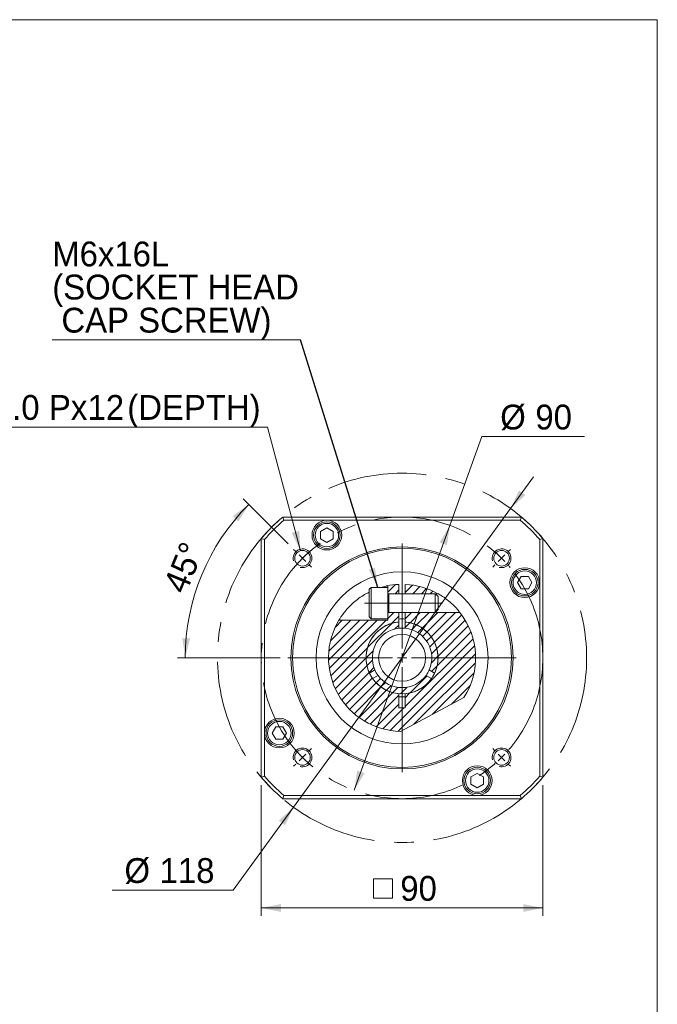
# Model space of a CAD drawing. Header units: millimetres. Extents: x 25 to 718, y 25 to 500.
# Tile 4 of 4: x 514 to 718, y 185 to 500. Entities that reach past the tile are written whole.
import ezdxf

# ---------------------------------------------------------------- set-up
doc = ezdxf.new("R2010")
doc.units = ezdxf.units.MM
doc.header["$LTSCALE"] = 2.5
doc.linetypes.add('CENTERX2', pattern=[20.32, 12.7, -2.54, 2.54, -2.54])
doc.styles.add('SLDTEXTSTYLE0', font='ARIAL.TTF', dxfattribs={"width": 0.948})
doc.styles.get("Standard").update_dxf_attribs({"font": 'ARIAL.TTF'})
doc.dimstyles.new('SLDDIMSTYLE10', dxfattribs={"dimtxt": 7.704956, "dimasz": 6.25, "dimexe": 0, "dimexo": 0.0625, "dimgap": 1.926239, "dimtad": 0, "dimtih": 1, "dimtoh": 1, "dimdec": 4, "dimrnd": 1e-09, "dimzin": 12, "dimdsep": 46, "dimtxsty": 'SLDTEXTSTYLE0', "dimsah": 1, "dimcen": 0.09, "dimadec": 0, "dimazin": 0, "dimtfac": 1, "dimtdec": 4, "dimtmove": 0, "dimatfit": 3, "dimfxl": 0, "dimtolj": 1, "dimtzin": 12, "dimarcsym": 0})
doc.dimstyles.new('SLDDIMSTYLE11', dxfattribs={"dimtxt": 7.704956, "dimasz": 6.25, "dimexe": 0, "dimexo": 0.0625, "dimgap": 1.926239, "dimtad": 0, "dimtih": 1, "dimtoh": 1, "dimdec": 0, "dimrnd": 1e-09, "dimzin": 12, "dimdsep": 46, "dimtxsty": 'SLDTEXTSTYLE0', "dimsah": 1, "dimcen": 0.09, "dimadec": 0, "dimazin": 0, "dimtfac": 1, "dimtdec": 4, "dimtofl": 0, "dimtmove": 0, "dimatfit": 3, "dimfxl": 0, "dimtolj": 1, "dimtzin": 12, "dimarcsym": 0})
doc.dimstyles.new('SLDDIMSTYLE2', dxfattribs={"dimtxt": 7.704956, "dimasz": 6.25, "dimexe": 0, "dimexo": 0.0625, "dimgap": 1.926239, "dimtad": 1, "dimdec": 4, "dimrnd": 1e-09, "dimzin": 12, "dimdsep": 46, "dimtxsty": 'SLDTEXTSTYLE0', "dimsah": 1, "dimcen": 0.09, "dimadec": 0, "dimazin": 0, "dimtfac": 1, "dimtdec": 4, "dimtofl": 0, "dimtmove": 0, "dimatfit": 3, "dimfxl": 0, "dimtolj": 1, "dimtzin": 12, "dimarcsym": 0})
doc.dimstyles.new('SLDDIMSTYLE6', dxfattribs={"dimtxt": 0, "dimasz": 6.25, "dimexe": 0, "dimexo": 0.0625, "dimgap": 0, "dimtad": 0, "dimtih": 1, "dimtoh": 1, "dimdec": 0, "dimrnd": 1e-09, "dimzin": 0, "dimdsep": 46, "dimtxsty": 'Standard', "dimsah": 1, "dimcen": 0.09, "dimadec": 0, "dimazin": 0, "dimtfac": 6.25, "dimtdec": 0, "dimtofl": 0, "dimtmove": 0, "dimatfit": 3, "dimfxl": 0, "dimtolj": 1, "dimtzin": 0, "dimarcsym": 0})
doc.dimstyles.new('SLDDIMSTYLE8', dxfattribs={"dimtxt": 7.704956, "dimasz": 6.25, "dimexe": 0, "dimexo": 0.0625, "dimgap": 1.926239, "dimtad": 1, "dimdec": 4, "dimlfac": 2.5, "dimzin": 12, "dimdsep": 46, "dimtxsty": 'SLDTEXTSTYLE0', "dimsah": 1, "dimcen": 0.09, "dimadec": 4, "dimazin": 0, "dimtfac": 1, "dimtdec": 4, "dimtofl": 0, "dimtmove": 0, "dimatfit": 3, "dimfxl": 0, "dimtolj": 1, "dimtzin": 12, "dimarcsym": 0})

# ---------------------------------------------------------------- blocks, each defined once
blk = doc.blocks.new('*D37')
at = {"color": 7, "linetype": 'Continuous', "lineweight": 0}
for p, q in [((651.19, 338.39), (661.44, 366.76)), ((661.44, 366.76), (694.25, 366.76)), ((620.61, 253.75), (651.19, 338.39))]:
    blk.add_line(p, q, dxfattribs=at)
for points in [[(651.19, 338.39), (647.89, 332.94), (650.24, 332.09)], [(620.61, 253.75), (623.91, 259.2), (621.56, 260.05)]]:
    blk.add_solid(points, dxfattribs=at)
at = {"color": 7, "linetype": 'Continuous', "lineweight": 0, "char_height": 7.937, "attachment_point": 1, "style": 'SLDTEXTSTYLE0'}
for s, insert in [('%%c', (667.28, 376.99)), ('90', (678.52, 376.99))]:
    blk.add_mtext(s, dxfattribs=dict(at, insert=insert))
blk = doc.blocks.new('*D38')
at = {"color": 7, "linetype": 'Continuous', "lineweight": 0}
for p, q in [((670.62, 343.77), (677.97, 353.88)), ((670.62, 343.77), (601.18, 248.37)), ((601.18, 248.37), (581.88, 221.84)), ((581.88, 221.84), (543.19, 221.84))]:
    blk.add_line(p, q, dxfattribs=at)
for points in [[(670.62, 343.77), (675.31, 348.09), (673.29, 349.56)], [(601.18, 248.37), (596.49, 244.05), (598.51, 242.58)]]:
    blk.add_solid(points, dxfattribs=at)
at = {"color": 7, "linetype": 'Continuous', "lineweight": 0, "char_height": 7.937, "attachment_point": 1, "style": 'SLDTEXTSTYLE0'}
for s, insert in [('%%c', (547.16, 232.07)), ('118', (558.4, 232.07))]:
    blk.add_mtext(s, dxfattribs=dict(at, insert=insert))
blk = doc.blocks.new('*D39')
at = {"color": 7, "linetype": 'Continuous', "lineweight": 0}
for p, q in [((599.48, 332.48), (585.12, 346.85)), ((596.9, 296.07), (564.09, 296.07))]:
    blk.add_line(p, q, dxfattribs=at)
blk.add_arc((635.9, 296.07), 69.31, 135, 180, dxfattribs=at)
for points in [[(586.89, 345.08), (581.75, 341.31), (583.6, 339.62)], [(566.59, 296.07), (568.12, 302.26), (565.62, 302.37)]]:
    blk.add_solid(points, dxfattribs=at)
at = {"color": 7, "linetype": 'Continuous', "lineweight": 0, "insert": (559.35, 319.12), "char_height": 7.937, "attachment_point": 1, "rotation": 67.5, "style": 'SLDTEXTSTYLE0'}
blk.add_mtext('45°', dxfattribs=at)
blk = doc.blocks.new('SW_SYMBOL_MOD_BOX')
at = {"color": 0, "linetype": 'Continuous', "lineweight": 0}
for p, q in [((500, 500), (500, 2000)), ((500, 2000), (2000, 2000)), ((2000, 2000), (2000, 500)), ((500, 500), (2000, 500))]:
    blk.add_line(p, q, dxfattribs=at)
blk = doc.blocks.new('*D40')
at = {"color": 7, "linetype": 'Continuous', "lineweight": 0}
for p, q in [((590.9, 255.41), (590.9, 213.64)), ((680.9, 255.41), (680.9, 213.64)), ((590.9, 216.14), (680.9, 216.14))]:
    blk.add_line(p, q, dxfattribs=at)
for points in [[(590.9, 216.14), (597.15, 214.89), (597.15, 217.39)], [(680.9, 216.14), (674.65, 217.39), (674.65, 214.89)]]:
    blk.add_solid(points, dxfattribs=at)
at = {"color": 7, "linetype": 'Continuous', "lineweight": 0, "xscale": 0.004092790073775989, "yscale": 0.004092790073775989, "zscale": 0.004092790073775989, "rotation": 360.0000000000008}
blk.add_blockref('SW_SYMBOL_MOD_BOX', (624.7, 217.28), dxfattribs=at)
at = {"color": 7, "linetype": 'Continuous', "lineweight": 0, "insert": (635.34, 226.37), "char_height": 7.937, "attachment_point": 1, "style": 'SLDTEXTSTYLE0'}
blk.add_mtext('90', dxfattribs=at)
blk = doc.blocks.new('*D41')
at = {"color": 7, "linetype": 'Continuous', "lineweight": 0}
for p, q in [((592.85, 369.83), (471.92, 369.83)), ((603.43, 330.3), (592.85, 369.83))]:
    blk.add_line(p, q, dxfattribs=at)
blk.add_solid([(603.43, 330.3), (603.02, 336.66), (600.61, 336.02)], dxfattribs=at)
at = {"color": 7, "linetype": 'Continuous', "lineweight": 0, "attachment_point": 1, "style": 'SLDTEXTSTYLE0'}
for s, insert, char_height in [('(DEPTH)', (548.06, 380.06), 7.937), ('4', (475.69, 380.06), 7.94), ('M6x1.0', (485.56, 380.06), 7.937), ('Px', (523.02, 380.06), 7.937), ('12', (535.37, 380.06), 7.937), ('-', (482.04, 380.06), 7.94)]:
    blk.add_mtext(s, dxfattribs=dict(at, insert=insert, char_height=char_height))
blk = doc.blocks.new('SW_NOTE_3')
at = {"color": 0, "linetype": 'Continuous', "lineweight": 0}
for p, q in [((-79.37, 0), (0, 0)), ((0, 0), (-79.37, 0)), ((-79.37, 0), (0, 0)), ((0, 0), (-79.37, 0)), ((-79.37, 0), (0, 0)), ((0, 0), (-79.37, 0))]:
    blk.add_line(p, q, dxfattribs=at)
at = {"color": 0, "linetype": 'Continuous', "lineweight": 0, "attachment_point": 1, "style": 'SLDTEXTSTYLE0'}
for s, insert, char_height in [('M6x16L', (-79.37, 31.4), 7.937), ('(SOCKET HEAD', (-79.37, 20.82), 7.9375), (' CAP SCREW)', (-79.37, 10.24), 7.9375)]:
    blk.add_mtext(s, dxfattribs=dict(at, insert=insert, char_height=char_height))
blk = doc.blocks.new('SW_CENTERMARKSYMBOL_2')
at = {"color": 0, "linetype": 'Continuous', "lineweight": 0}
for p, q in [((-2.12, 2.12), (-2.83, 2.83)), ((0, 0), (-1.06, 1.06)), ((0, 0), (1.06, -1.06)), ((63.64, 0), (62.58, -1.06)), ((63.64, 0), (64.7, 1.06)), ((65.76, 2.12), (66.47, 2.83)), ((2.12, -2.12), (2.83, -2.83)), ((61.52, -2.12), (60.81, -2.83)), ((0, -63.64), (1.06, -62.58)), ((2.12, -61.52), (2.83, -60.81)), ((61.52, -61.52), (60.81, -60.81)), ((63.64, -63.64), (62.58, -62.58)), ((-2.12, -65.76), (-2.83, -66.47)), ((0, -63.64), (-1.06, -64.7)), ((63.64, -63.64), (64.7, -64.7)), ((65.76, -65.76), (66.47, -66.47))]:
    blk.add_line(p, q, dxfattribs=at)
for start, end in [(135, 136.9099), (133.0901, 135), (129.907, 131.1803), (48.8197, 50.093), (45, 46.9099), (43.0901, 45), (138.8197, 140.093), (39.907, 41.1803), (219.907, 221.1803), (223.0901, 225), (315, 316.9099), (318.8197, 320.093), (225, 226.9099), (228.8197, 230.093), (309.907, 311.1803), (313.0901, 315)]:
    blk.add_arc((31.82, -31.82), 45, start, end, dxfattribs=at)
blk = doc.blocks.new('SW_CENTERMARKSYMBOL_3')
at = {"color": 0, "linetype": 'Continuous', "lineweight": 0}
for p, q in [((0, 3), (0, 36.5)), ((-3, 0), (-36.5, 0)), ((0, 0), (-1.5, 0)), ((0, 0), (0, 1.5)), ((0, 0), (0, -1.5)), ((0, 0), (1.5, 0)), ((3, 0), (36.5, 0)), ((0, -3), (0, -36.5))]:
    blk.add_line(p, q, dxfattribs=at)

msp = doc.modelspace()

# ---------------------------------------------------------------- hatches: boundary and pattern name
at = {"linetype": 'Continuous', "lineweight": 0}
h = msp.add_hatch(dxfattribs=at)
h.set_pattern_fill('ANSI31', scale=0.625, style=0)
edge = h.paths.add_edge_path(flags=0)
edge.add_line((631.077532, 319.068801), (631.399358, 319.068801))
edge.add_line((631.399358, 319.068801), (631.399358, 316.568801))
edge.add_line((631.399358, 316.568801), (634.899358, 316.568801))
edge.add_line((634.899358, 316.568801), (634.899358, 319.547514))
edge.add_arc((635.899358, 296.068801), 23.5, 92.43885469, 101.84027388)
h = msp.add_hatch(dxfattribs=at)
h.set_pattern_fill('ANSI31', scale=0.625, style=0)
edge = h.paths.add_edge_path(flags=0)
edge.add_arc((635.899358, 296.068801), 23.5, 60.73176167, 87.56114531)
edge.add_line((636.899358, 319.547514), (636.899358, 316.568801))
edge.add_line((636.899358, 316.568801), (647.388483, 316.568801))
h = msp.add_hatch(dxfattribs=at)
h.set_pattern_fill('ANSI31', scale=0.625, style=0)
edge = h.paths.add_edge_path(flags=0)
edge.add_line((635.379229, 272.574557), (655.66782, 283.362192))
edge.add_arc((635.899358, 296.068801), 23.5, 327.26823833, 398.09893711)
edge.add_line((654.3926, 310.568801), (636.899358, 310.568801))
edge.add_line((636.899358, 310.568801), (636.899358, 307.535278))
edge.add_arc((635.899358, 296.068801), 11.51, -85.01580309, 85.01580309, ccw=False)
edge.add_line((636.899358, 284.602323), (636.899358, 280.068801))
edge.add_line((636.899358, 280.068801), (634.899358, 280.068801))
edge.add_line((634.899358, 280.068801), (634.899358, 284.602323))
edge.add_arc((635.899358, 296.068801), 11.51, 94.98419691, 265.01580309, ccw=False)
edge.add_line((634.899358, 307.535278), (634.899358, 310.568801))
edge.add_line((634.899358, 310.568801), (631.399358, 310.568801))
edge.add_line((631.399358, 310.568801), (631.399358, 308.068801))
edge.add_line((631.399358, 308.068801), (615.69416, 308.068801))
edge.add_arc((635.899358, 296.068801), 23.5, 149.2936442, 268.73176167)
h = msp.add_hatch(dxfattribs=at)
h.set_pattern_fill('ANSI31', scale=0.625, style=0)
edge = h.paths.add_edge_path(flags=0)
edge.add_arc((635.899358, 296.068801), 9.5, 96.04232842, 203.95767158, ccw=False)
edge.add_line((634.899358, 305.516022), (634.899358, 307.52524))
edge.add_arc((635.899358, 296.068801), 11.5, 94.98854198, 205.01145802)
edge.add_line((625.47779, 291.206606), (627.217824, 292.211215))
h = msp.add_hatch(dxfattribs=at)
h.set_pattern_fill('ANSI31', scale=0.625, style=0)
edge = h.paths.add_edge_path(flags=0)
edge.add_arc((635.899358, 296.068801), 9.5, -23.95767158, 83.95767158, ccw=False)
edge.add_line((644.580892, 292.211215), (646.320925, 291.206606))
edge.add_arc((635.899358, 296.068801), 11.5, 334.98854198, 445.01145802)
edge.add_line((636.899358, 307.52524), (636.899358, 305.516022))
h = msp.add_hatch(dxfattribs=at)
h.set_pattern_fill('ANSI31', scale=0.625, style=0)
edge = h.paths.add_edge_path(flags=0)
edge.add_arc((635.899358, 296.068801), 9.5, 216.04232842, 323.95767158, ccw=False)
edge.add_line((628.217824, 290.479164), (626.47779, 289.474556))
edge.add_arc((635.899358, 296.068801), 11.5, 214.98854198, 325.01145802)
edge.add_line((645.320925, 289.474556), (643.580892, 290.479164))

# ---------------------------------------------------------------- linework, layer by layer
at = {"color": 7, "linetype": 'Continuous', "lineweight": 0}
for p, q in [((25, 500), (717.5, 500)), ((717.5, 500), (717.5, 25))]:
    msp.add_line(p, q, dxfattribs=at)
at = {"color": 7, "linetype": 'Continuous', "lineweight": 15}
for p, q in [((597.74179, 341.068802), (674.056925, 341.068802)), ((597.74179, 341.068802), (598.110471, 340.0688)), ((673.688244, 340.0688), (598.110471, 340.0688)), ((674.056925, 341.068802), (673.688244, 340.0688)), ((611.864424, 337.599648), (609.864423, 336.44495)), ((613.864424, 336.44495), (611.864424, 337.599648)), ((591.899358, 333.857687), (590.899356, 334.226368)), ((590.899356, 257.911233), (590.899356, 334.226368)), ((591.899358, 333.857687), (591.899358, 258.279914)), ((609.864423, 336.44495), (609.864423, 334.135549)), ((609.864423, 334.135549), (611.864424, 332.980847)), ((611.864424, 332.980847), (613.864424, 334.135549)), ((613.864424, 334.135549), (613.864424, 336.44495)), ((680.89936, 334.226368), (679.899358, 333.857687)), ((679.899358, 258.279914), (679.899358, 333.857687)), ((680.89936, 334.226368), (680.89936, 257.911233)), ((673.966106, 322.103735), (672.811404, 320.103735)), ((676.275507, 322.103735), (673.966106, 322.103735)), ((677.430205, 320.103735), (676.275507, 322.103735)), ((625.999358, 318.568801), (625.399358, 317.968801)), ((625.399358, 309.168801), (625.399358, 317.968801)), ((631.399358, 318.568801), (625.999358, 318.568801)), ((625.999358, 308.568801), (625.999358, 318.568801)), ((631.077533, 319.068801), (631.399358, 319.068801)), ((631.399358, 319.068801), (631.399358, 318.568801)), ((631.399358, 308.568801), (631.399358, 318.568801)), ((634.899358, 316.568801), (634.899358, 319.547513)), ((636.899358, 319.547513), (636.899358, 316.568801)), ((672.811404, 320.103735), (673.966106, 318.103734)), ((673.966106, 318.103734), (676.275507, 318.103734)), ((676.275507, 318.103734), (677.430205, 320.103735)), ((646.499358, 316.568801), (631.649358, 316.568801)), ((631.649358, 316.568801), (634.899358, 316.568801)), ((636.899358, 316.568801), (647.388483, 316.568801)), ((647.399358, 315.668801), (646.499358, 316.568801)), ((646.499358, 310.5688), (646.499358, 316.568801)), ((647.399358, 311.4688), (647.399358, 315.668801)), ((625.399358, 309.168801), (625.999358, 308.568801)), ((625.999358, 308.568801), (631.399358, 308.568801)), ((631.399358, 308.568801), (631.399358, 308.068801)), ((631.649358, 310.5688), (646.499358, 310.5688)), ((634.899358, 310.5688), (631.649358, 310.5688)), ((634.899358, 307.535278), (634.899358, 310.5688)), ((654.3926, 310.5688), (636.899358, 310.5688)), ((636.899358, 310.5688), (636.899358, 307.535278)), ((646.499358, 310.5688), (647.399358, 311.4688)), ((631.399358, 308.068801), (615.69416, 308.068801)), ((634.899358, 307.52524), (634.899358, 305.516022)), ((636.899358, 305.516022), (636.899358, 307.52524)), ((627.217824, 292.211215), (625.47779, 291.206606)), ((626.47779, 289.474556), (628.217824, 290.479164)), ((643.580892, 290.479164), (645.320925, 289.474556)), ((646.320925, 291.206606), (644.580892, 292.211215)), ((634.899358, 280.0688), (634.899358, 284.602323)), ((635.379229, 272.574557), (655.667821, 283.362192)), ((636.899358, 284.602323), (636.899358, 280.0688)), ((636.899358, 280.0688), (634.899358, 280.0688)), ((595.523209, 274.033867), (594.36851, 272.033866)), ((597.832609, 274.033867), (595.523209, 274.033867)), ((598.987311, 272.033866), (597.832609, 274.033867)), ((594.36851, 272.033866), (595.523209, 270.033866)), ((597.832609, 270.033866), (598.987311, 272.033866)), ((595.523209, 270.033866), (597.832609, 270.033866)), ((591.899358, 258.279914), (590.899356, 257.911233)), ((659.934292, 259.156754), (657.934292, 258.002052)), ((661.934292, 258.002052), (659.934292, 259.156754)), ((680.89936, 257.911233), (679.899358, 258.279914)), ((657.934292, 258.002052), (657.934292, 255.692651)), ((657.934292, 255.692651), (659.934292, 254.537953)), ((659.934292, 254.537953), (661.934292, 255.692651)), ((661.934292, 255.692651), (661.934292, 258.002052)), ((598.110471, 252.068801), (597.74179, 251.068799)), ((598.110471, 252.068801), (673.688244, 252.068801)), ((673.688244, 252.068801), (674.056925, 251.068799)), ((674.056925, 251.068799), (597.74179, 251.068799))]:
    msp.add_line(p, q, dxfattribs=at)
at = {"color": 8, "linetype": 'Continuous', "lineweight": 15}
msp.add_line((631.649358, 310.5688), (631.649358, 316.568801), dxfattribs=at)
at = {"color": 7, "linetype": 'CENTERX2', "lineweight": 0, "ltscale": 2.5}
for p, q in [((623.89698, 313.568801), (648.799358, 313.568801)), ((630.899358, 296.068801), (619.899358, 296.068801))]:
    msp.add_line(p, q, dxfattribs=at)
at = {"color": 7, "linetype": 'CENTERX2', "lineweight": 0}
for radius in [59, 45]:
    msp.add_circle((635.899358, 296.068801), radius, dxfattribs=at)
at = {"color": 7, "linetype": 'Continuous', "lineweight": 15}
for centre, radius in [((611.864424, 335.290248), 4.75), ((611.864424, 335.290248), 4.25), ((611.864424, 335.290248), 3.75), ((635.899358, 296.068801), 35.5), ((635.899358, 296.068801), 35), ((604.079553, 327.888606), 2.5), ((667.719163, 327.888606), 2.5), ((675.120805, 320.103734), 4.75), ((675.120805, 320.103734), 4.25), ((635.899358, 296.068801), 27.5), ((675.120805, 320.103734), 3.75), ((635.899358, 296.068801), 7.5), ((596.67791, 272.033867), 4.75), ((596.67791, 272.033867), 4.25), ((596.67791, 272.033867), 3.75), ((604.079553, 264.248995), 2.5), ((667.719163, 264.248995), 2.5), ((659.934292, 256.847353), 4.75), ((659.934292, 256.847353), 4.25), ((659.934292, 256.847353), 3.75)]:
    msp.add_circle(centre, radius, dxfattribs=at)
for centre, radius, start, end in [((635.899358, 296.068801), 59, 130.29614333, 139.70385667), ((635.899358, 296.068801), 58, 130.65724864, 139.34275136), ((635.899358, 296.068801), 58, 40.65724864, 49.34275136), ((635.899358, 296.068801), 59, 40.29614333, 49.70385667), ((635.899358, 296.068801), 23.5, 92.43885469, 101.84027388), ((635.899358, 296.068801), 23.5, 60.73176167, 87.56114531), ((631.649358, 316.818801), 0.25, 180, 270), ((631.649358, 310.318801), 0.25, 90, 180), ((635.899358, 296.068801), 12.45, 85.39296655, 94.60703345), ((635.899358, 296.068801), 23.5, 327.26823833, 38.09893711), ((635.899358, 296.068801), 23.5, 149.2936442, 268.73176167), ((635.899358, 296.068801), 11.51, 94.98419691, 265.01580309), ((635.899358, 296.068801), 11.5, 94.98854198, 205.01145802), ((635.899358, 296.068801), 9.5, 96.04232842, 203.95767158), ((635.899358, 296.068801), 9.5, 83.95767158, 96.04232842), ((635.899358, 296.068801), 11.51, 274.98419691, 85.01580309), ((635.899358, 296.068801), 11.5, 334.98854198, 85.01145802), ((635.899358, 296.068801), 9.5, 336.04232842, 83.95767158), ((635.899358, 296.068801), 11.5, 214.98854198, 325.01145802), ((635.899358, 296.068801), 9.5, 203.95767158, 216.04232842), ((635.899358, 296.068801), 9.5, 216.04232842, 323.95767158), ((635.899358, 296.068801), 9.5, 323.95767158, 336.04232842), ((635.899358, 296.068801), 12.45, 265.39296655, 274.60703345), ((635.899358, 296.068801), 58, 220.65724864, 229.34275136), ((635.899358, 296.068801), 58, 310.65724864, 319.34275136), ((635.899358, 296.068801), 59, 220.29614333, 229.70385667), ((635.899358, 296.068801), 59, 310.29614333, 319.70385667)]:
    msp.add_arc(centre, radius, start, end, dxfattribs=at)
at = {"color": 7, "linetype": 'Continuous', "lineweight": 0}
for centre in [(604.079553, 327.888606), (667.719163, 327.888606), (604.079553, 264.248995), (667.719163, 264.248995)]:
    msp.add_arc(centre, 3, 255, 195, dxfattribs=at)
at = {"color": 7, "linetype": 'Continuous', "lineweight": 15}
for points, knots in [([(629.124069, 318.568801), (629.409729, 318.652194), (630.018394, 318.829882), (630.681866, 318.983924), (631.031823, 319.059311), (631.063264, 319.065838), (631.077533, 319.068801)], [0, 0, 0, 0, 0.3382313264, 0.7206802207, 0.8732345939, 1, 1, 1, 1]), ([(615.69416, 308.068801), (615.695787, 308.071528), (615.704246, 308.08571), (615.862319, 308.352962), (616.347403, 309.122187), (617.141162, 310.253861), (618.153347, 311.505842), (619.273481, 312.697989), (620.549942, 313.898755), (622.098777, 315.121892), (623.778473, 316.257486), (624.899085, 316.800427), (625.399358, 317.042811)], [0, 0, 0, 0, 0.0230663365, 0.1199208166, 0.217718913, 0.321798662, 0.4393916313, 0.5315356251, 0.6238229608, 0.7577183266, 0.8918385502, 1, 1, 1, 1]), ([(647.388483, 316.568801), (647.398997, 316.562925), (647.425261, 316.548246), (647.705672, 316.38958), (648.400418, 315.977977), (649.398099, 315.323134), (650.475801, 314.513841), (651.567411, 313.606778), (652.63909, 312.58682), (653.527446, 311.619917), (654.054573, 310.994005), (654.343184, 310.632183), (654.376785, 310.589085), (654.3926, 310.5688)], [0, 0, 0, 0, 0.0344455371, 0.0860443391, 0.1666441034, 0.3120145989, 0.4131114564, 0.5141792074, 0.6657080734, 0.7761437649, 0.8626649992, 0.9353597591, 1, 1, 1, 1])]:
    msp.add_open_spline(points, degree=3, knots=knots, dxfattribs=at)

# ---------------------------------------------------------------- block references
at = {"color": 7, "linetype": 'Continuous', "lineweight": 0}
for name, p in [('SW_NOTE_3', (603.456175, 397.709793)), ('SW_CENTERMARKSYMBOL_3', (635.899358, 296.068801)), ('SW_CENTERMARKSYMBOL_2', (604.079553, 327.888606))]:
    msp.add_blockref(name, p, dxfattribs=at)

# ---------------------------------------------------------------- dimensions: what is measured, and where the dimension line sits
dim = msp.add_diameter_dim_2p(p1=(604.467443, 326.439626), p2=(603.433069, 330.303571), text='<>-M6x1.0Px12(DEPTH)\\P', dimstyle='SLDDIMSTYLE11', override={"dimpost": '<>'}, dxfattribs=at)
dim.commit()
dim.dimension.update_dxf_attribs({"geometry": '*D41', "text_midpoint": (531.447832, 375.743756), "dimtype": 163})
for p1, p2, picture, middle in [((651.19073, 338.391063), (620.607986, 253.746538), '*D37', (678.782223, 372.674591)), ((601.180285, 248.365698), (670.61843, 343.771903), '*D38', (561.595848, 227.75736))]:
    dim = msp.add_diameter_dim_2p(p1=p1, p2=p2, dimstyle='SLDDIMSTYLE10', dxfattribs=at)
    dim.commit()
    dim.dimension.update_dxf_attribs({"geometry": picture, "text_midpoint": middle, "dimtype": 163})
dim = msp.add_angular_dim_2l(base=(571.865424, 322.592524), line1=((672.399358, 296.068801), (599.399358, 296.068801)), line2=((601.251126, 330.717033), (606.90798, 325.060179)), dimstyle='SLDDIMSTYLE8', dxfattribs=at)
dim.commit()
dim.dimension.update_dxf_attribs({"geometry": '*D39', "text_midpoint": (571.865424, 322.592524), "dimtype": 162})
dim = msp.add_linear_dim(base=(680.899358, 216.135436), p1=(590.899358, 257.911232), p2=(680.899358, 257.911232), text='{\\fGDT;o}<>', dimstyle='SLDDIMSTYLE2', dxfattribs=at)
dim.commit()
dim.dimension.update_dxf_attribs({"geometry": '*D40', "text_midpoint": (635.899358, 216.135436), "dimtype": 160})

# ---------------------------------------------------------------- leaders
msp.add_leader([(628.115529, 318.568801), (603.456175, 397.709793)], dimstyle='SLDDIMSTYLE6', dxfattribs=at)

doc.saveas('drawing.dxf')
